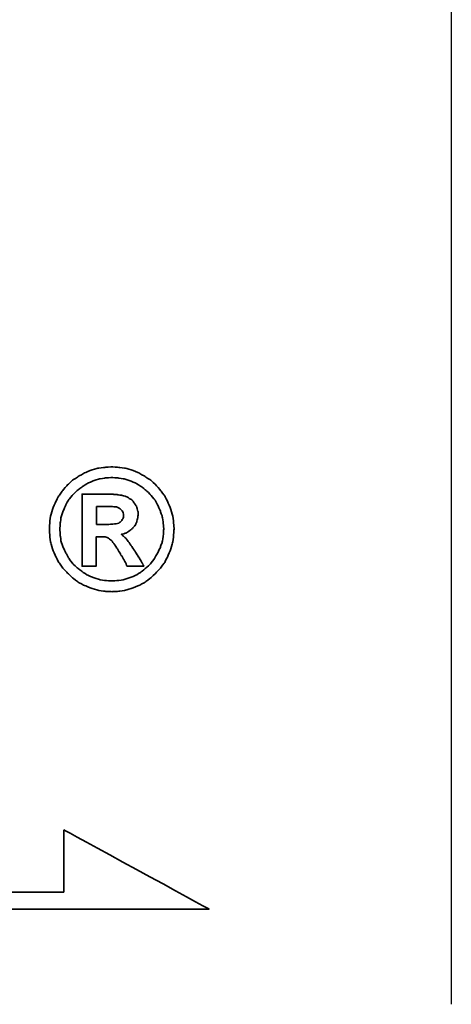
# Model space of a CAD drawing. Header units: millimetres. Extents: x 366 to 647, y 366 to 462.
# Tile 49 of 53: x 601 to 605, y 396 to 404. Entities that reach past the tile are written whole.
import ezdxf

# ---------------------------------------------------------------- set-up
doc = ezdxf.new("R2010")
doc.units = ezdxf.units.MM
doc.header["$LTSCALE"] = 0.15
for name, color, linetype in [('2', 7, 'CONTINUOUS'), ('DIM', 4, 'CONTINUOUS'), ('layer 1', 7, 'CONTINUOUS')]:
    doc.layers.add(name, color=color, linetype=linetype)

# ---------------------------------------------------------------- blocks, each defined once
blk = doc.blocks.new('TBI MOTION logo(完整正式版)')
at = {"layer": 'layer 1', "color": 22, "lineweight": 35}
for points, knots in [([(81.20634, 4.98624), (81.20634, 4.98624), (81.18649, 5.32862), (81.18649, 5.32862), (81.18649, 5.32862), (81.18649, 5.32862), (81.13886, 5.66206), (81.13886, 5.66206), (81.13886, 5.66206), (81.13886, 5.66206), (81.04359, 5.97764), (81.04359, 5.97764), (81.04359, 5.97764), (81.04359, 5.97764), (80.91061, 6.29124), (80.91061, 6.29124), (80.91061, 6.29124), (80.91061, 6.29124), (80.75778, 6.58697), (80.75778, 6.58697), (80.75778, 6.58697), (80.75778, 6.58697), (80.5593, 6.85294), (80.5593, 6.85294), (80.5593, 6.85294), (80.5593, 6.85294), (80.33105, 7.1189), (80.33105, 7.1189), (80.33105, 7.1189), (80.33105, 7.1189), (80.09287, 7.33921), (80.09287, 7.33921), (80.09287, 7.33921), (80.09287, 7.33921), (79.815, 7.51982), (79.815, 7.51982), (79.815, 7.51982), (79.815, 7.51982), (79.51133, 7.69051), (79.51133, 7.69051), (79.51133, 7.69051), (79.51133, 7.69051), (79.19773, 7.8235), (79.19773, 7.8235), (79.19773, 7.8235), (79.19773, 7.8235), (78.88215, 7.91877), (78.88215, 7.91877), (78.88215, 7.91877), (78.88215, 7.91877), (78.54871, 7.95846), (78.54871, 7.95846), (78.54871, 7.95846), (78.54871, 7.95846), (78.21526, 7.98625), (78.21526, 7.98625), (78.21526, 7.98625), (78.21526, 7.98625), (77.87388, 7.95846), (77.87388, 7.95846), (77.87388, 7.95846), (77.87388, 7.95846), (77.54044, 7.91877), (77.54044, 7.91877), (77.54044, 7.91877), (77.54044, 7.91877), (77.22485, 7.8235), (77.22485, 7.8235), (77.22485, 7.8235), (77.22485, 7.8235), (76.91027, 7.69051), (76.91027, 7.69051), (76.91027, 7.69051), (76.91027, 7.69051), (76.6056, 7.51982), (76.6056, 7.51982), (76.6056, 7.51982), (76.6056, 7.51982), (76.32972, 7.33921), (76.32972, 7.33921), (76.32972, 7.33921), (76.32972, 7.33921), (76.09154, 7.1189), (76.09154, 7.1189), (76.09154, 7.1189), (76.09154, 7.1189), (75.86329, 6.85294), (75.86329, 6.85294), (75.86329, 6.85294), (75.86329, 6.85294), (75.66382, 6.58697), (75.66382, 6.58697), (75.66382, 6.58697), (75.66382, 6.58697), (75.51099, 6.29124), (75.51099, 6.29124), (75.51099, 6.29124), (75.51099, 6.29124), (75.37702, 5.97764), (75.37702, 5.97764), (75.37702, 5.97764), (75.37702, 5.97764), (75.28175, 5.66206), (75.28175, 5.66206), (75.28175, 5.66206), (75.28175, 5.66206), (75.23411, 5.32862), (75.23411, 5.32862), (75.23411, 5.32862), (75.23411, 5.32862), (75.21625, 4.98624), (75.21625, 4.98624), (75.21625, 4.98624), (75.21625, 4.98624), (75.23411, 4.6528), (75.23411, 4.6528), (75.23411, 4.6528), (75.23411, 4.6528), (75.28175, 4.32035), (75.28175, 4.32035), (75.28175, 4.32035), (75.28175, 4.32035), (75.37702, 3.99583), (75.37702, 3.99583), (75.37702, 3.99583), (75.37702, 3.99583), (75.51099, 3.68224), (75.51099, 3.68224), (75.51099, 3.68224), (75.51099, 3.68224), (75.66382, 3.38749), (75.66382, 3.38749), (75.66382, 3.38749), (75.66382, 3.38749), (75.86329, 3.10963), (75.86329, 3.10963), (75.86329, 3.10963), (75.86329, 3.10963), (76.09154, 2.87145), (76.09154, 2.87145), (76.09154, 2.87145), (76.09154, 2.87145), (76.32972, 2.6432), (76.32972, 2.6432), (76.32972, 2.6432), (76.32972, 2.6432), (76.6056, 2.43381), (76.6056, 2.43381), (76.6056, 2.43381), (76.6056, 2.43381), (76.91027, 2.27205), (76.91027, 2.27205), (76.91027, 2.27205), (76.91027, 2.27205), (77.22485, 2.13906), (77.22485, 2.13906), (77.22485, 2.13906), (77.22485, 2.13906), (77.54044, 2.0438), (77.54044, 2.0438), (77.54044, 2.0438), (77.54044, 2.0438), (77.87388, 1.99616), (77.87388, 1.99616), (77.87388, 1.99616), (77.87388, 1.99616), (78.21526, 1.97631), (78.21526, 1.97631), (78.21526, 1.97631), (78.21526, 1.97631), (78.54871, 1.99616), (78.54871, 1.99616), (78.54871, 1.99616), (78.54871, 1.99616), (78.88215, 2.0438), (78.88215, 2.0438), (78.88215, 2.0438), (78.88215, 2.0438), (79.19773, 2.13906), (79.19773, 2.13906), (79.19773, 2.13906), (79.19773, 2.13906), (79.51133, 2.27205), (79.51133, 2.27205), (79.51133, 2.27205), (79.51133, 2.27205), (79.815, 2.43381), (79.815, 2.43381), (79.815, 2.43381), (79.815, 2.43381), (80.09287, 2.6432), (80.09287, 2.6432), (80.09287, 2.6432), (80.09287, 2.6432), (80.33105, 2.87145), (80.33105, 2.87145), (80.33105, 2.87145), (80.33105, 2.87145), (80.5593, 3.10963), (80.5593, 3.10963), (80.5593, 3.10963), (80.5593, 3.10963), (80.75778, 3.38749), (80.75778, 3.38749), (80.75778, 3.38749), (80.75778, 3.38749), (80.91061, 3.68224), (80.91061, 3.68224), (80.91061, 3.68224), (80.91061, 3.68224), (81.04359, 3.99583), (81.04359, 3.99583), (81.04359, 3.99583), (81.04359, 3.99583), (81.13886, 4.32035), (81.13886, 4.32035), (81.13886, 4.32035), (81.13886, 4.32035), (81.18649, 4.6528), (81.18649, 4.6528), (81.18649, 4.6528), (81.18649, 4.6528), (81.20634, 4.98624), (81.20634, 4.98624)], [0, 0, 0, 0, 0.01785714, 0.01785714, 0.01785714, 0.01785715, 0.03571429, 0.03571429, 0.03571429, 0.0357143, 0.05357143, 0.05357143, 0.05357143, 0.05357144, 0.07142857, 0.07142857, 0.07142857, 0.07142858, 0.08928571, 0.08928571, 0.08928571, 0.08928572, 0.10714286, 0.10714286, 0.10714286, 0.10714287, 0.125, 0.125, 0.125, 0.12500001, 0.14285714, 0.14285714, 0.14285714, 0.14285715, 0.16071429, 0.16071429, 0.16071429, 0.1607143, 0.17857143, 0.17857143, 0.17857143, 0.17857144, 0.19642857, 0.19642857, 0.19642857, 0.19642858, 0.21428571, 0.21428571, 0.21428571, 0.21428572, 0.23214286, 0.23214286, 0.23214286, 0.23214287, 0.25, 0.25, 0.25, 0.25000001, 0.26785714, 0.26785714, 0.26785714, 0.26785715, 0.28571429, 0.28571429, 0.28571429, 0.2857143, 0.30357143, 0.30357143, 0.30357143, 0.30357144, 0.32142857, 0.32142857, 0.32142857, 0.32142858, 0.33928571, 0.33928571, 0.33928571, 0.33928572, 0.35714286, 0.35714286, 0.35714286, 0.35714287, 0.375, 0.375, 0.375, 0.37500001, 0.39285714, 0.39285714, 0.39285714, 0.39285715, 0.41071429, 0.41071429, 0.41071429, 0.4107143, 0.42857143, 0.42857143, 0.42857143, 0.42857144, 0.44642857, 0.44642857, 0.44642857, 0.44642858, 0.46428571, 0.46428571, 0.46428571, 0.46428572, 0.48214286, 0.48214286, 0.48214286, 0.48214287, 0.5, 0.5, 0.5, 0.50000001, 0.51785714, 0.51785714, 0.51785714, 0.51785715, 0.53571429, 0.53571429, 0.53571429, 0.5357143, 0.55357143, 0.55357143, 0.55357143, 0.55357144, 0.57142857, 0.57142857, 0.57142857, 0.57142858, 0.58928571, 0.58928571, 0.58928571, 0.58928572, 0.60714286, 0.60714286, 0.60714286, 0.60714287, 0.625, 0.625, 0.625, 0.62500001, 0.64285714, 0.64285714, 0.64285714, 0.64285715, 0.66071429, 0.66071429, 0.66071429, 0.6607143, 0.67857143, 0.67857143, 0.67857143, 0.67857144, 0.69642857, 0.69642857, 0.69642857, 0.69642858, 0.71428571, 0.71428571, 0.71428571, 0.71428572, 0.73214286, 0.73214286, 0.73214286, 0.73214287, 0.75, 0.75, 0.75, 0.75000001, 0.76785714, 0.76785714, 0.76785714, 0.76785715, 0.78571429, 0.78571429, 0.78571429, 0.7857143, 0.80357143, 0.80357143, 0.80357143, 0.80357144, 0.82142857, 0.82142857, 0.82142857, 0.82142858, 0.83928571, 0.83928571, 0.83928571, 0.83928572, 0.85714286, 0.85714286, 0.85714286, 0.85714287, 0.875, 0.875, 0.875, 0.87500001, 0.89285714, 0.89285714, 0.89285714, 0.89285715, 0.91071429, 0.91071429, 0.91071429, 0.9107143, 0.92857143, 0.92857143, 0.92857143, 0.92857144, 0.94642857, 0.94642857, 0.94642857, 0.94642858, 0.96428571, 0.96428571, 0.96428571, 0.96428572, 0.98214286, 0.98214286, 0.98214286, 0.98214287, 1, 1, 1, 1]), ([(80.71014, 4.98624), (80.71014, 4.98624), (80.69129, 5.29091), (80.69129, 5.29091), (80.69129, 5.29091), (80.69129, 5.29091), (80.64464, 5.57672), (80.64464, 5.57672), (80.64464, 5.57672), (80.64464, 5.57672), (80.54937, 5.87245), (80.54937, 5.87245), (80.54937, 5.87245), (80.54937, 5.87245), (80.41639, 6.14833), (80.41639, 6.14833), (80.41639, 6.14833), (80.41639, 6.14833), (80.27349, 6.41429), (80.27349, 6.41429), (80.27349, 6.41429), (80.27349, 6.41429), (80.08295, 6.64255), (80.08295, 6.64255), (80.08295, 6.64255), (80.08295, 6.64255), (79.86264, 6.84301), (79.86264, 6.84301), (79.86264, 6.84301), (79.86264, 6.84301), (79.63439, 7.03355), (79.63439, 7.03355), (79.63439, 7.03355), (79.63439, 7.03355), (79.37835, 7.1963), (79.37835, 7.1963), (79.37835, 7.1963), (79.37835, 7.1963), (79.10246, 7.30944), (79.10246, 7.30944), (79.10246, 7.30944), (79.10246, 7.30944), (78.81665, 7.40471), (78.81665, 7.40471), (78.81665, 7.40471), (78.81665, 7.40471), (78.511, 7.45234), (78.511, 7.45234), (78.511, 7.45234), (78.511, 7.45234), (78.21526, 7.47219), (78.21526, 7.47219), (78.21526, 7.47219), (78.21526, 7.47219), (77.9106, 7.45234), (77.9106, 7.45234), (77.9106, 7.45234), (77.9106, 7.45234), (77.61685, 7.40471), (77.61685, 7.40471), (77.61685, 7.40471), (77.61685, 7.40471), (77.32012, 7.30944), (77.32012, 7.30944), (77.32012, 7.30944), (77.32012, 7.30944), (77.06309, 7.1963), (77.06309, 7.1963), (77.06309, 7.1963), (77.06309, 7.1963), (76.80606, 7.03355), (76.80606, 7.03355), (76.80606, 7.03355), (76.80606, 7.03355), (76.55797, 6.84301), (76.55797, 6.84301), (76.55797, 6.84301), (76.55797, 6.84301), (76.34063, 6.64255), (76.34063, 6.64255), (76.34063, 6.64255), (76.34063, 6.64255), (76.1491, 6.41429), (76.1491, 6.41429), (76.1491, 6.41429), (76.1491, 6.41429), (76.0062, 6.14833), (76.0062, 6.14833), (76.0062, 6.14833), (76.0062, 6.14833), (75.88314, 5.87245), (75.88314, 5.87245), (75.88314, 5.87245), (75.88314, 5.87245), (75.77794, 5.57672), (75.77794, 5.57672), (75.77794, 5.57672), (75.77794, 5.57672), (75.73924, 5.29091), (75.73924, 5.29091), (75.73924, 5.29091), (75.73924, 5.29091), (75.72039, 4.98624), (75.72039, 4.98624), (75.72039, 4.98624), (75.72039, 4.98624), (75.73924, 4.67165), (75.73924, 4.67165), (75.73924, 4.67165), (75.73924, 4.67165), (75.77794, 4.37791), (75.77794, 4.37791), (75.77794, 4.37791), (75.77794, 4.37791), (75.88314, 4.10102), (75.88314, 4.10102), (75.88314, 4.10102), (75.88314, 4.10102), (76.0062, 3.83407), (76.0062, 3.83407), (76.0062, 3.83407), (76.0062, 3.83407), (76.15902, 3.56811), (76.15902, 3.56811), (76.15902, 3.56811), (76.15902, 3.56811), (76.34063, 3.32001), (76.34063, 3.32001), (76.34063, 3.32001), (76.34063, 3.32001), (76.55797, 3.11955), (76.55797, 3.11955), (76.55797, 3.11955), (76.55797, 3.11955), (76.80606, 2.92901), (76.80606, 2.92901), (76.80606, 2.92901), (76.80606, 2.92901), (77.06309, 2.76725), (77.06309, 2.76725), (77.06309, 2.76725), (77.06309, 2.76725), (77.32012, 2.65412), (77.32012, 2.65412), (77.32012, 2.65412), (77.32012, 2.65412), (77.61685, 2.55786), (77.61685, 2.55786), (77.61685, 2.55786), (77.61685, 2.55786), (77.9106, 2.51022), (77.9106, 2.51022), (77.9106, 2.51022), (77.9106, 2.51022), (78.21526, 2.49137), (78.21526, 2.49137), (78.21526, 2.49137), (78.21526, 2.49137), (78.511, 2.51022), (78.511, 2.51022), (78.511, 2.51022), (78.511, 2.51022), (78.81665, 2.55786), (78.81665, 2.55786), (78.81665, 2.55786), (78.81665, 2.55786), (79.10246, 2.65412), (79.10246, 2.65412), (79.10246, 2.65412), (79.10246, 2.65412), (79.37835, 2.76725), (79.37835, 2.76725), (79.37835, 2.76725), (79.37835, 2.76725), (79.63439, 2.92901), (79.63439, 2.92901), (79.63439, 2.92901), (79.63439, 2.92901), (79.86264, 3.11955), (79.86264, 3.11955), (79.86264, 3.11955), (79.86264, 3.11955), (80.08295, 3.32001), (80.08295, 3.32001), (80.08295, 3.32001), (80.08295, 3.32001), (80.26356, 3.56811), (80.26356, 3.56811), (80.26356, 3.56811), (80.26356, 3.56811), (80.41639, 3.83407), (80.41639, 3.83407), (80.41639, 3.83407), (80.41639, 3.83407), (80.54937, 4.10102), (80.54937, 4.10102), (80.54937, 4.10102), (80.54937, 4.10102), (80.64464, 4.37791), (80.64464, 4.37791), (80.64464, 4.37791), (80.64464, 4.37791), (80.69129, 4.67165), (80.69129, 4.67165), (80.69129, 4.67165), (80.69129, 4.67165), (80.71014, 4.98624), (80.71014, 4.98624)], [0, 0, 0, 0, 0.01923077, 0.01923077, 0.01923077, 0.01923078, 0.03846154, 0.03846154, 0.03846154, 0.03846155, 0.05769231, 0.05769231, 0.05769231, 0.05769232, 0.07692308, 0.07692308, 0.07692308, 0.07692309, 0.09615385, 0.09615385, 0.09615385, 0.09615386, 0.11538462, 0.11538462, 0.11538462, 0.11538463, 0.13461538, 0.13461538, 0.13461538, 0.13461539, 0.15384615, 0.15384615, 0.15384615, 0.15384616, 0.17307692, 0.17307692, 0.17307692, 0.17307693, 0.19230769, 0.19230769, 0.19230769, 0.1923077, 0.21153846, 0.21153846, 0.21153846, 0.21153847, 0.23076923, 0.23076923, 0.23076923, 0.23076924, 0.25, 0.25, 0.25, 0.25000001, 0.26923077, 0.26923077, 0.26923077, 0.26923078, 0.28846154, 0.28846154, 0.28846154, 0.28846155, 0.30769231, 0.30769231, 0.30769231, 0.30769232, 0.32692308, 0.32692308, 0.32692308, 0.32692309, 0.34615385, 0.34615385, 0.34615385, 0.34615386, 0.36538462, 0.36538462, 0.36538462, 0.36538463, 0.38461538, 0.38461538, 0.38461538, 0.38461539, 0.40384615, 0.40384615, 0.40384615, 0.40384616, 0.42307692, 0.42307692, 0.42307692, 0.42307693, 0.44230769, 0.44230769, 0.44230769, 0.4423077, 0.46153846, 0.46153846, 0.46153846, 0.46153847, 0.48076923, 0.48076923, 0.48076923, 0.48076924, 0.5, 0.5, 0.5, 0.50000001, 0.51923077, 0.51923077, 0.51923077, 0.51923078, 0.53846154, 0.53846154, 0.53846154, 0.53846155, 0.55769231, 0.55769231, 0.55769231, 0.55769232, 0.57692308, 0.57692308, 0.57692308, 0.57692309, 0.59615385, 0.59615385, 0.59615385, 0.59615386, 0.61538462, 0.61538462, 0.61538462, 0.61538463, 0.63461538, 0.63461538, 0.63461538, 0.63461539, 0.65384615, 0.65384615, 0.65384615, 0.65384616, 0.67307692, 0.67307692, 0.67307692, 0.67307693, 0.69230769, 0.69230769, 0.69230769, 0.6923077, 0.71153846, 0.71153846, 0.71153846, 0.71153847, 0.73076923, 0.73076923, 0.73076923, 0.73076924, 0.75, 0.75, 0.75, 0.75000001, 0.76923077, 0.76923077, 0.76923077, 0.76923078, 0.78846154, 0.78846154, 0.78846154, 0.78846155, 0.80769231, 0.80769231, 0.80769231, 0.80769232, 0.82692308, 0.82692308, 0.82692308, 0.82692309, 0.84615385, 0.84615385, 0.84615385, 0.84615386, 0.86538462, 0.86538462, 0.86538462, 0.86538463, 0.88461538, 0.88461538, 0.88461538, 0.88461539, 0.90384615, 0.90384615, 0.90384615, 0.90384616, 0.92307692, 0.92307692, 0.92307692, 0.92307693, 0.94230769, 0.94230769, 0.94230769, 0.9423077, 0.96153846, 0.96153846, 0.96153846, 0.96153847, 0.98076923, 0.98076923, 0.98076923, 0.98076924, 1, 1, 1, 1]), ([(76.78721, 3.2823), (76.78721, 3.2823), (76.78721, 3.32001), (76.78721, 3.32001), (76.78721, 3.32001), (76.78721, 3.32001), (76.78721, 3.42422), (76.78721, 3.42422), (76.78721, 3.42422), (76.78721, 3.42422), (76.78721, 3.59689), (76.78721, 3.59689), (76.78721, 3.59689), (76.78721, 3.59689), (76.78721, 3.80529), (76.78721, 3.80529), (76.78721, 3.80529), (76.78721, 3.80529), (76.78721, 4.0524), (76.78721, 4.0524), (76.78721, 4.0524), (76.78721, 4.0524), (76.78721, 4.32035), (76.78721, 4.32035), (76.78721, 4.32035), (76.78721, 4.32035), (76.78721, 4.92868), (76.78721, 4.92868), (76.78721, 4.92868), (76.78721, 4.92868), (76.78721, 5.53801), (76.78721, 5.53801), (76.78721, 5.53801), (76.78721, 5.53801), (76.78721, 5.82482), (76.78721, 5.82482), (76.78721, 5.82482), (76.78721, 5.82482), (76.78721, 6.07291), (76.78721, 6.07291), (76.78721, 6.07291), (76.78721, 6.07291), (76.78721, 6.30017), (76.78721, 6.30017), (76.78721, 6.30017), (76.78721, 6.30017), (76.78721, 6.45399), (76.78721, 6.45399), (76.78721, 6.45399), (76.78721, 6.45399), (76.78721, 6.5572), (76.78721, 6.5572), (76.78721, 6.5572), (76.78721, 6.5572), (76.78721, 6.59689), (76.78721, 6.59689), (76.78721, 6.59689), (76.78721, 6.59689), (76.78721, 6.67232), (76.78721, 6.67232), (76.78721, 6.67232), (76.78721, 6.67232), (76.8537, 6.67232), (76.8537, 6.67232), (76.8537, 6.67232), (76.8537, 6.67232), (76.87355, 6.67232), (76.87355, 6.67232), (76.87355, 6.67232), (76.87355, 6.67232), (76.91027, 6.67232), (76.91027, 6.67232), (76.91027, 6.67232), (76.91027, 6.67232), (77.04424, 6.67232), (77.04424, 6.67232), (77.04424, 6.67232), (77.04424, 6.67232), (77.22485, 6.67232), (77.22485, 6.67232), (77.22485, 6.67232), (77.22485, 6.67232), (77.43524, 6.67232), (77.43524, 6.67232), (77.43524, 6.67232), (77.43524, 6.67232), (77.65357, 6.67232), (77.65357, 6.67232), (77.65357, 6.67232), (77.65357, 6.67232), (77.82625, 6.67232), (77.82625, 6.67232), (77.82625, 6.67232), (77.82625, 6.67232), (77.94037, 6.67232), (77.94037, 6.67232), (77.94037, 6.67232), (77.94037, 6.67232), (77.97709, 6.67232), (77.97709, 6.67232), (77.97709, 6.67232), (77.97709, 6.67232), (77.99694, 6.67232), (77.99694, 6.67232), (77.99694, 6.67232), (77.99694, 6.67232), (78.00686, 6.67232), (78.00686, 6.67232), (78.00686, 6.67232), (78.00686, 6.67232), (78.28275, 6.6624), (78.28275, 6.6624), (78.28275, 6.6624), (78.28275, 6.6624), (78.50107, 6.64255), (78.50107, 6.64255), (78.50107, 6.64255), (78.50107, 6.64255), (78.511, 6.64255), (78.511, 6.64255), (78.511, 6.64255), (78.511, 6.64255), (78.70154, 6.61476), (78.70154, 6.61476), (78.70154, 6.61476), (78.70154, 6.61476), (78.70154, 6.60483), (78.70154, 6.60483), (78.70154, 6.60483), (78.70154, 6.60483), (78.86429, 6.56713), (78.86429, 6.56713), (78.86429, 6.56713), (78.86429, 6.56713), (78.87223, 6.56713), (78.87223, 6.56713), (78.87223, 6.56713), (78.87223, 6.56713), (78.99727, 6.51056), (78.99727, 6.51056), (78.99727, 6.51056), (78.99727, 6.51056), (79.00719, 6.51056), (79.00719, 6.51056), (79.00719, 6.51056), (79.00719, 6.51056), (79.00719, 6.50162), (79.00719, 6.50162), (79.00719, 6.50162), (79.00719, 6.50162), (79.1104, 6.43415), (79.1104, 6.43415), (79.1104, 6.43415), (79.1104, 6.43415), (79.12132, 6.43415), (79.12132, 6.43415), (79.12132, 6.43415), (79.12132, 6.43415), (79.22552, 6.34781), (79.22552, 6.34781), (79.22552, 6.34781), (79.22552, 6.34781), (79.23544, 6.33888), (79.23544, 6.33888), (79.23544, 6.33888), (79.23544, 6.33888), (79.23544, 6.32895), (79.23544, 6.32895), (79.23544, 6.32895), (79.23544, 6.32895), (79.31087, 6.21483), (79.31087, 6.21483), (79.31087, 6.21483), (79.31087, 6.21483), (79.38629, 6.1007), (79.38629, 6.1007), (79.38629, 6.1007), (79.38629, 6.1007), (79.3972, 6.1007), (79.3972, 6.1007), (79.3972, 6.1007), (79.3972, 6.1007), (79.3972, 6.09078), (79.3972, 6.09078), (79.3972, 6.09078), (79.3972, 6.09078), (79.43392, 5.97764), (79.43392, 5.97764), (79.43392, 5.97764), (79.43392, 5.97764), (79.43392, 5.96772), (79.43392, 5.96772), (79.43392, 5.96772), (79.43392, 5.96772), (79.47362, 5.83474), (79.47362, 5.83474), (79.47362, 5.83474), (79.47362, 5.83474), (79.48156, 5.82482), (79.48156, 5.82482), (79.48156, 5.82482), (79.48156, 5.82482), (79.48156, 5.69977), (79.48156, 5.69977), (79.48156, 5.69977), (79.48156, 5.69977), (79.48156, 5.69183), (79.48156, 5.69183), (79.48156, 5.69183), (79.48156, 5.69183), (79.4637, 5.51915), (79.4637, 5.51915), (79.4637, 5.51915), (79.4637, 5.51915), (79.4637, 5.51122), (79.4637, 5.51122), (79.4637, 5.51122), (79.4637, 5.51122), (79.45377, 5.51122), (79.45377, 5.51122), (79.45377, 5.51122), (79.45377, 5.51122), (79.41507, 5.34847), (79.41507, 5.34847), (79.41507, 5.34847), (79.41507, 5.34847), (79.41507, 5.33854), (79.41507, 5.33854), (79.41507, 5.33854), (79.41507, 5.33854), (79.41507, 5.32862), (79.41507, 5.32862), (79.41507, 5.32862), (79.41507, 5.32862), (79.33865, 5.16785), (79.33865, 5.16785), (79.33865, 5.16785), (79.33865, 5.16785), (79.33071, 5.15693), (79.33071, 5.15693), (79.33071, 5.15693), (79.33071, 5.15693), (79.2156, 5.02495), (79.2156, 5.02495), (79.2156, 5.02495), (79.2156, 5.02495), (79.20567, 5.01502), (79.20567, 5.01502), (79.20567, 5.01502), (79.20567, 5.01502), (79.05483, 4.89991), (79.05483, 4.89991), (79.05483, 4.89991), (79.05483, 4.89991), (79.04491, 4.89197), (79.04491, 4.89197), (79.04491, 4.89197), (79.04491, 4.89197), (78.89208, 4.7967), (78.89208, 4.7967), (78.89208, 4.7967), (78.89208, 4.7967), (78.88215, 4.7967), (78.88215, 4.7967), (78.88215, 4.7967), (78.88215, 4.7967), (78.69161, 4.73913), (78.69161, 4.73913), (78.69161, 4.73913), (78.69161, 4.73913), (78.68169, 4.73913), (78.68169, 4.73913), (78.68169, 4.73913), (78.68169, 4.73913), (78.68169, 4.72921), (78.68169, 4.72921), (78.68169, 4.72921), (78.68169, 4.72921), (78.78688, 4.63394), (78.78688, 4.63394), (78.78688, 4.63394), (78.78688, 4.63394), (78.902, 4.52875), (78.902, 4.52875), (78.902, 4.52875), (78.902, 4.52875), (78.91093, 4.52081), (78.91093, 4.52081), (78.91093, 4.52081), (78.91093, 4.52081), (79.02506, 4.36798), (79.02506, 4.36798), (79.02506, 4.36798), (79.02506, 4.36798), (79.1501, 4.1953), (79.1501, 4.1953), (79.1501, 4.1953), (79.1501, 4.1953), (79.1501, 4.18736), (79.1501, 4.18736), (79.1501, 4.18736), (79.1501, 4.18736), (79.29201, 3.96705), (79.29201, 3.96705), (79.29201, 3.96705), (79.29201, 3.96705), (79.31087, 3.93828), (79.31087, 3.93828), (79.31087, 3.93828), (79.31087, 3.93828), (79.32079, 3.93828), (79.32079, 3.93828), (79.32079, 3.93828), (79.32079, 3.93828), (79.3585, 3.87178), (79.3585, 3.87178), (79.3585, 3.87178), (79.3585, 3.87178), (79.50141, 3.64353), (79.50141, 3.64353), (79.50141, 3.64353), (79.50141, 3.64353), (79.51133, 3.64353), (79.51133, 3.64353), (79.51133, 3.64353), (79.51133, 3.64353), (79.64431, 3.41528), (79.64431, 3.41528), (79.64431, 3.41528), (79.64431, 3.41528), (79.68202, 3.3478), (79.68202, 3.3478), (79.68202, 3.3478), (79.68202, 3.3478), (79.70187, 3.31009), (79.70187, 3.31009), (79.70187, 3.31009), (79.70187, 3.31009), (79.7495, 3.2049), (79.7495, 3.2049), (79.7495, 3.2049), (79.7495, 3.2049), (79.64431, 3.2049), (79.64431, 3.2049), (79.64431, 3.2049), (79.64431, 3.2049), (79.62546, 3.2049), (79.62546, 3.2049), (79.62546, 3.2049), (79.62546, 3.2049), (79.53912, 3.2049), (79.53912, 3.2049), (79.53912, 3.2049), (79.53912, 3.2049), (79.31087, 3.2049), (79.31087, 3.2049), (79.31087, 3.2049), (79.31087, 3.2049), (79.08262, 3.2049), (79.08262, 3.2049), (79.08262, 3.2049), (79.08262, 3.2049), (79.00719, 3.2049), (79.00719, 3.2049), (79.00719, 3.2049), (79.00719, 3.2049), (78.98735, 3.2049), (78.98735, 3.2049), (78.98735, 3.2049), (78.98735, 3.2049), (78.94964, 3.2049), (78.94964, 3.2049), (78.94964, 3.2049), (78.94964, 3.2049), (78.92979, 3.24459), (78.92979, 3.24459), (78.92979, 3.24459), (78.92979, 3.24459), (78.91093, 3.2823), (78.91093, 3.2823), (78.91093, 3.2823), (78.91093, 3.2823), (78.91093, 3.29223), (78.91093, 3.29223), (78.91093, 3.29223), (78.91093, 3.29223), (78.89208, 3.3478), (78.89208, 3.3478), (78.89208, 3.3478), (78.89208, 3.3478), (78.78688, 3.52048), (78.78688, 3.52048), (78.78688, 3.52048), (78.78688, 3.52048), (78.69161, 3.7001), (78.69161, 3.7001), (78.69161, 3.7001), (78.69161, 3.7001), (78.6539, 3.7388), (78.6539, 3.7388), (78.6539, 3.7388), (78.6539, 3.7388), (78.64398, 3.74873), (78.64398, 3.74873), (78.64398, 3.74873), (78.64398, 3.74873), (78.64398, 3.75766), (78.64398, 3.75766), (78.64398, 3.75766), (78.64398, 3.75766), (78.63405, 3.78644), (78.63405, 3.78644), (78.63405, 3.78644), (78.63405, 3.78644), (78.48321, 4.04347), (78.48321, 4.04347), (78.48321, 4.04347), (78.48321, 4.04347), (78.33038, 4.2618), (78.33038, 4.2618), (78.33038, 4.2618), (78.33038, 4.2618), (78.20732, 4.43447), (78.20732, 4.43447), (78.20732, 4.43447), (78.20732, 4.43447), (78.09221, 4.52081), (78.09221, 4.52081), (78.09221, 4.52081), (78.09221, 4.52081), (78.02472, 4.56845), (78.02472, 4.56845), (78.02472, 4.56845), (78.02472, 4.56845), (77.9493, 4.60616), (77.9493, 4.60616), (77.9493, 4.60616), (77.9493, 4.60616), (77.8451, 4.61608), (77.8451, 4.61608), (77.8451, 4.61608), (77.8451, 4.61608), (77.71113, 4.61608), (77.71113, 4.61608), (77.71113, 4.61608), (77.71113, 4.61608), (77.69128, 4.61608), (77.69128, 4.61608), (77.69128, 4.61608), (77.69128, 4.61608), (77.67342, 4.61608), (77.67342, 4.61608), (77.67342, 4.61608), (77.67342, 4.61608), (77.5583, 4.61608), (77.5583, 4.61608), (77.5583, 4.61608), (77.5583, 4.61608), (77.46303, 4.61608), (77.46303, 4.61608), (77.46303, 4.61608), (77.46303, 4.61608), (77.46303, 4.54761), (77.46303, 4.54761), (77.46303, 4.54761), (77.46303, 4.54761), (77.46303, 4.47318), (77.46303, 4.47318), (77.46303, 4.47318), (77.46303, 4.47318), (77.46303, 4.24294), (77.46303, 4.24294), (77.46303, 4.24294), (77.46303, 4.24294), (77.46303, 3.99583), (77.46303, 3.99583), (77.46303, 3.99583), (77.46303, 3.99583), (77.46303, 3.72888), (77.46303, 3.72888), (77.46303, 3.72888), (77.46303, 3.72888), (77.46303, 3.51055), (77.46303, 3.51055), (77.46303, 3.51055), (77.46303, 3.51055), (77.46303, 3.42422), (77.46303, 3.42422), (77.46303, 3.42422), (77.46303, 3.42422), (77.46303, 3.35773), (77.46303, 3.35773), (77.46303, 3.35773), (77.46303, 3.35773), (77.46303, 3.30017), (77.46303, 3.30017), (77.46303, 3.30017), (77.46303, 3.30017), (77.46303, 3.2823), (77.46303, 3.2823), (77.46303, 3.2823), (77.46303, 3.2823), (77.46303, 3.2049), (77.46303, 3.2049), (77.46303, 3.2049), (77.46303, 3.2049), (77.39753, 3.2049), (77.39753, 3.2049), (77.39753, 3.2049), (77.39753, 3.2049), (77.37768, 3.2049), (77.37768, 3.2049), (77.37768, 3.2049), (77.37768, 3.2049), (77.32012, 3.2049), (77.32012, 3.2049), (77.32012, 3.2049), (77.32012, 3.2049), (77.12165, 3.2049), (77.12165, 3.2049), (77.12165, 3.2049), (77.12165, 3.2049), (76.94897, 3.2049), (76.94897, 3.2049), (76.94897, 3.2049), (76.94897, 3.2049), (76.8924, 3.2049), (76.8924, 3.2049), (76.8924, 3.2049), (76.8924, 3.2049), (76.8537, 3.2049), (76.8537, 3.2049), (76.8537, 3.2049), (76.8537, 3.2049), (76.78721, 3.2049), (76.78721, 3.2049), (76.78721, 3.2049), (76.78721, 3.2049), (76.78721, 3.2823), (76.78721, 3.2823)], [0, 0, 0, 0, 0.00740741, 0.00740741, 0.00740741, 0.00740742, 0.01481481, 0.01481481, 0.01481481, 0.01481482, 0.02222222, 0.02222222, 0.02222222, 0.02222223, 0.02962963, 0.02962963, 0.02962963, 0.02962964, 0.03703704, 0.03703704, 0.03703704, 0.03703705, 0.04444444, 0.04444444, 0.04444444, 0.04444445, 0.05185185, 0.05185185, 0.05185185, 0.05185186, 0.05925926, 0.05925926, 0.05925926, 0.05925927, 0.06666667, 0.06666667, 0.06666667, 0.06666668, 0.07407407, 0.07407407, 0.07407407, 0.07407408, 0.08148148, 0.08148148, 0.08148148, 0.08148149, 0.08888889, 0.08888889, 0.08888889, 0.0888889, 0.0962963, 0.0962963, 0.0962963, 0.09629631, 0.1037037, 0.1037037, 0.1037037, 0.10370371, 0.11111111, 0.11111111, 0.11111111, 0.11111112, 0.11851852, 0.11851852, 0.11851852, 0.11851853, 0.12592593, 0.12592593, 0.12592593, 0.12592594, 0.13333333, 0.13333333, 0.13333333, 0.13333334, 0.14074074, 0.14074074, 0.14074074, 0.14074075, 0.14814815, 0.14814815, 0.14814815, 0.14814816, 0.15555556, 0.15555556, 0.15555556, 0.15555557, 0.16296296, 0.16296296, 0.16296296, 0.16296297, 0.17037037, 0.17037037, 0.17037037, 0.17037038, 0.17777778, 0.17777778, 0.17777778, 0.17777779, 0.18518519, 0.18518519, 0.18518519, 0.1851852, 0.19259259, 0.19259259, 0.19259259, 0.1925926, 0.2, 0.2, 0.2, 0.20000001, 0.20740741, 0.20740741, 0.20740741, 0.20740742, 0.21481481, 0.21481481, 0.21481481, 0.21481482, 0.22222222, 0.22222222, 0.22222222, 0.22222223, 0.22962963, 0.22962963, 0.22962963, 0.22962964, 0.23703704, 0.23703704, 0.23703704, 0.23703705, 0.24444444, 0.24444444, 0.24444444, 0.24444445, 0.25185185, 0.25185185, 0.25185185, 0.25185186, 0.25925926, 0.25925926, 0.25925926, 0.25925927, 0.26666667, 0.26666667, 0.26666667, 0.26666668, 0.27407407, 0.27407407, 0.27407407, 0.27407408, 0.28148148, 0.28148148, 0.28148148, 0.28148149, 0.28888889, 0.28888889, 0.28888889, 0.2888889, 0.2962963, 0.2962963, 0.2962963, 0.29629631, 0.3037037, 0.3037037, 0.3037037, 0.30370371, 0.31111111, 0.31111111, 0.31111111, 0.31111112, 0.31851852, 0.31851852, 0.31851852, 0.31851853, 0.32592593, 0.32592593, 0.32592593, 0.32592594, 0.33333333, 0.33333333, 0.33333333, 0.33333334, 0.34074074, 0.34074074, 0.34074074, 0.34074075, 0.34814815, 0.34814815, 0.34814815, 0.34814816, 0.35555556, 0.35555556, 0.35555556, 0.35555557, 0.36296296, 0.36296296, 0.36296296, 0.36296297, 0.37037037, 0.37037037, 0.37037037, 0.37037038, 0.37777778, 0.37777778, 0.37777778, 0.37777779, 0.38518519, 0.38518519, 0.38518519, 0.3851852, 0.39259259, 0.39259259, 0.39259259, 0.3925926, 0.4, 0.4, 0.4, 0.40000001, 0.40740741, 0.40740741, 0.40740741, 0.40740742, 0.41481481, 0.41481481, 0.41481481, 0.41481482, 0.42222222, 0.42222222, 0.42222222, 0.42222223, 0.42962963, 0.42962963, 0.42962963, 0.42962964, 0.43703704, 0.43703704, 0.43703704, 0.43703705, 0.44444444, 0.44444444, 0.44444444, 0.44444445, 0.45185185, 0.45185185, 0.45185185, 0.45185186, 0.45925926, 0.45925926, 0.45925926, 0.45925927, 0.46666667, 0.46666667, 0.46666667, 0.46666668, 0.47407407, 0.47407407, 0.47407407, 0.47407408, 0.48148148, 0.48148148, 0.48148148, 0.48148149, 0.48888889, 0.48888889, 0.48888889, 0.4888889, 0.4962963, 0.4962963, 0.4962963, 0.49629631, 0.5037037, 0.5037037, 0.5037037, 0.50370371, 0.51111111, 0.51111111, 0.51111111, 0.51111112, 0.51851852, 0.51851852, 0.51851852, 0.51851853, 0.52592593, 0.52592593, 0.52592593, 0.52592594, 0.53333333, 0.53333333, 0.53333333, 0.53333334, 0.54074074, 0.54074074, 0.54074074, 0.54074075, 0.54814815, 0.54814815, 0.54814815, 0.54814816, 0.55555556, 0.55555556, 0.55555556, 0.55555557, 0.56296296, 0.56296296, 0.56296296, 0.56296297, 0.57037037, 0.57037037, 0.57037037, 0.57037038, 0.57777778, 0.57777778, 0.57777778, 0.57777779, 0.58518519, 0.58518519, 0.58518519, 0.5851852, 0.59259259, 0.59259259, 0.59259259, 0.5925926, 0.6, 0.6, 0.6, 0.60000001, 0.60740741, 0.60740741, 0.60740741, 0.60740742, 0.61481481, 0.61481481, 0.61481481, 0.61481482, 0.62222222, 0.62222222, 0.62222222, 0.62222223, 0.62962963, 0.62962963, 0.62962963, 0.62962964, 0.63703704, 0.63703704, 0.63703704, 0.63703705, 0.64444444, 0.64444444, 0.64444444, 0.64444445, 0.65185185, 0.65185185, 0.65185185, 0.65185186, 0.65925926, 0.65925926, 0.65925926, 0.65925927, 0.66666667, 0.66666667, 0.66666667, 0.66666668, 0.67407407, 0.67407407, 0.67407407, 0.67407408, 0.68148148, 0.68148148, 0.68148148, 0.68148149, 0.68888889, 0.68888889, 0.68888889, 0.6888889, 0.6962963, 0.6962963, 0.6962963, 0.69629631, 0.7037037, 0.7037037, 0.7037037, 0.70370371, 0.71111111, 0.71111111, 0.71111111, 0.71111112, 0.71851852, 0.71851852, 0.71851852, 0.71851853, 0.72592593, 0.72592593, 0.72592593, 0.72592594, 0.73333333, 0.73333333, 0.73333333, 0.73333334, 0.74074074, 0.74074074, 0.74074074, 0.74074075, 0.74814815, 0.74814815, 0.74814815, 0.74814816, 0.75555556, 0.75555556, 0.75555556, 0.75555557, 0.76296296, 0.76296296, 0.76296296, 0.76296297, 0.77037037, 0.77037037, 0.77037037, 0.77037038, 0.77777778, 0.77777778, 0.77777778, 0.77777779, 0.78518519, 0.78518519, 0.78518519, 0.7851852, 0.79259259, 0.79259259, 0.79259259, 0.7925926, 0.8, 0.8, 0.8, 0.80000001, 0.80740741, 0.80740741, 0.80740741, 0.80740742, 0.81481481, 0.81481481, 0.81481481, 0.81481482, 0.82222222, 0.82222222, 0.82222222, 0.82222223, 0.82962963, 0.82962963, 0.82962963, 0.82962964, 0.83703704, 0.83703704, 0.83703704, 0.83703705, 0.84444444, 0.84444444, 0.84444444, 0.84444445, 0.85185185, 0.85185185, 0.85185185, 0.85185186, 0.85925926, 0.85925926, 0.85925926, 0.85925927, 0.86666667, 0.86666667, 0.86666667, 0.86666668, 0.87407407, 0.87407407, 0.87407407, 0.87407408, 0.88148148, 0.88148148, 0.88148148, 0.88148149, 0.88888889, 0.88888889, 0.88888889, 0.8888889, 0.8962963, 0.8962963, 0.8962963, 0.89629631, 0.9037037, 0.9037037, 0.9037037, 0.90370371, 0.91111111, 0.91111111, 0.91111111, 0.91111112, 0.91851852, 0.91851852, 0.91851852, 0.91851853, 0.92592593, 0.92592593, 0.92592593, 0.92592594, 0.93333333, 0.93333333, 0.93333333, 0.93333334, 0.94074074, 0.94074074, 0.94074074, 0.94074075, 0.94814815, 0.94814815, 0.94814815, 0.94814816, 0.95555556, 0.95555556, 0.95555556, 0.95555557, 0.96296296, 0.96296296, 0.96296296, 0.96296297, 0.97037037, 0.97037037, 0.97037037, 0.97037038, 0.97777778, 0.97777778, 0.97777778, 0.97777779, 0.98518519, 0.98518519, 0.98518519, 0.9851852, 0.99259259, 0.99259259, 0.99259259, 0.9925926, 1, 1, 1, 1]), ([(77.48288, 6.07291), (77.48288, 6.07291), (77.48288, 5.99551), (77.48288, 5.99551), (77.48288, 5.99551), (77.48288, 5.99551), (77.48288, 5.82482), (77.48288, 5.82482), (77.48288, 5.82482), (77.48288, 5.82482), (77.48288, 5.63328), (77.48288, 5.63328), (77.48288, 5.63328), (77.48288, 5.63328), (77.48288, 5.46358), (77.48288, 5.46358), (77.48288, 5.46358), (77.48288, 5.46358), (77.48288, 5.29091), (77.48288, 5.29091), (77.48288, 5.29091), (77.48288, 5.29091), (77.48288, 5.21449), (77.48288, 5.21449), (77.48288, 5.21449), (77.48288, 5.21449), (77.50074, 5.21449), (77.50074, 5.21449), (77.50074, 5.21449), (77.50074, 5.21449), (77.71113, 5.21449), (77.71113, 5.21449), (77.71113, 5.21449), (77.71113, 5.21449), (77.94037, 5.21449), (77.94037, 5.21449), (77.94037, 5.21449), (77.94037, 5.21449), (78.01579, 5.21449), (78.01579, 5.21449), (78.01579, 5.21449), (78.01579, 5.21449), (78.03465, 5.21449), (78.03465, 5.21449), (78.03465, 5.21449), (78.03465, 5.21449), (78.2629, 5.23335), (78.2629, 5.23335), (78.2629, 5.23335), (78.2629, 5.23335), (78.42565, 5.24327), (78.42565, 5.24327), (78.42565, 5.24327), (78.42565, 5.24327), (78.54871, 5.28098), (78.54871, 5.28098), (78.54871, 5.28098), (78.54871, 5.28098), (78.62611, 5.32862), (78.62611, 5.32862), (78.62611, 5.32862), (78.62611, 5.32862), (78.69161, 5.40503), (78.69161, 5.40503), (78.69161, 5.40503), (78.69161, 5.40503), (78.73925, 5.48145), (78.73925, 5.48145), (78.73925, 5.48145), (78.73925, 5.48145), (78.77696, 5.55885), (78.77696, 5.55885), (78.77696, 5.55885), (78.77696, 5.55885), (78.77696, 5.65214), (78.77696, 5.65214), (78.77696, 5.65214), (78.77696, 5.65214), (78.76902, 5.76726), (78.76902, 5.76726), (78.76902, 5.76726), (78.76902, 5.76726), (78.71146, 5.87245), (78.71146, 5.87245), (78.71146, 5.87245), (78.71146, 5.87245), (78.62611, 5.96772), (78.62611, 5.96772), (78.62611, 5.96772), (78.62611, 5.96772), (78.511, 6.02528), (78.511, 6.02528), (78.511, 6.02528), (78.511, 6.02528), (78.44451, 6.05306), (78.44451, 6.05306), (78.44451, 6.05306), (78.44451, 6.05306), (78.32046, 6.06299), (78.32046, 6.06299), (78.32046, 6.06299), (78.32046, 6.06299), (78.18748, 6.07291), (78.18748, 6.07291), (78.18748, 6.07291), (78.18748, 6.07291), (77.99694, 6.07291), (77.99694, 6.07291), (77.99694, 6.07291), (77.99694, 6.07291), (77.97709, 6.07291), (77.97709, 6.07291), (77.97709, 6.07291), (77.97709, 6.07291), (77.90167, 6.07291), (77.90167, 6.07291), (77.90167, 6.07291), (77.90167, 6.07291), (77.69128, 6.07291), (77.69128, 6.07291), (77.69128, 6.07291), (77.69128, 6.07291), (77.50074, 6.07291), (77.50074, 6.07291), (77.50074, 6.07291), (77.50074, 6.07291), (77.48288, 6.07291), (77.48288, 6.07291)], [0, 0, 0, 0, 0.03125, 0.03125, 0.03125, 0.03125001, 0.0625, 0.0625, 0.0625, 0.06250001, 0.09375, 0.09375, 0.09375, 0.09375001, 0.125, 0.125, 0.125, 0.12500001, 0.15625, 0.15625, 0.15625, 0.15625001, 0.1875, 0.1875, 0.1875, 0.18750001, 0.21875, 0.21875, 0.21875, 0.21875001, 0.25, 0.25, 0.25, 0.25000001, 0.28125, 0.28125, 0.28125, 0.28125001, 0.3125, 0.3125, 0.3125, 0.31250001, 0.34375, 0.34375, 0.34375, 0.34375001, 0.375, 0.375, 0.375, 0.37500001, 0.40625, 0.40625, 0.40625, 0.40625001, 0.4375, 0.4375, 0.4375, 0.43750001, 0.46875, 0.46875, 0.46875, 0.46875001, 0.5, 0.5, 0.5, 0.50000001, 0.53125, 0.53125, 0.53125, 0.53125001, 0.5625, 0.5625, 0.5625, 0.56250001, 0.59375, 0.59375, 0.59375, 0.59375001, 0.625, 0.625, 0.625, 0.62500001, 0.65625, 0.65625, 0.65625, 0.65625001, 0.6875, 0.6875, 0.6875, 0.68750001, 0.71875, 0.71875, 0.71875, 0.71875001, 0.75, 0.75, 0.75, 0.75000001, 0.78125, 0.78125, 0.78125, 0.78125001, 0.8125, 0.8125, 0.8125, 0.81250001, 0.84375, 0.84375, 0.84375, 0.84375001, 0.875, 0.875, 0.875, 0.87500001, 0.90625, 0.90625, 0.90625, 0.90625001, 0.9375, 0.9375, 0.9375, 0.93750001, 0.96875, 0.96875, 0.96875, 0.96875001, 1, 1, 1, 1]), ([(75.90875, -9.47875), (75.90875, -9.47875), (75.90875, -12.28625), (75.90875, -12.28625), (75.90875, -12.28625), (75.90875, -12.28625), (75.90875, -12.47875), (75.90875, -12.47875), (75.90875, -12.47875), (75.90875, -12.47875), (75.71625, -12.47875), (75.71625, -12.47875), (75.71625, -12.47875), (75.71625, -12.47875), (-88.32875, -12.47875), (-88.32875, -12.47875), (-88.32875, -12.47875), (-88.32875, -12.47875), (-88.32875, -13.29375), (-88.32875, -13.29375), (-88.32875, -13.29375), (-88.32875, -13.29375), (82.89125, -13.29375), (82.89125, -13.29375), (82.89125, -13.29375), (82.89125, -13.29375), (75.90875, -9.47875), (75.90875, -9.47875)], [0, 0, 0, 0, 0.14285714, 0.14285714, 0.14285714, 0.14285715, 0.28571429, 0.28571429, 0.28571429, 0.2857143, 0.42857143, 0.42857143, 0.42857143, 0.42857144, 0.57142857, 0.57142857, 0.57142857, 0.57142858, 0.71428571, 0.71428571, 0.71428571, 0.71428572, 0.85714286, 0.85714286, 0.85714286, 0.85714287, 1, 1, 1, 1])]:
    blk.add_open_spline(points, degree=3, knots=knots, dxfattribs=at)

msp = doc.modelspace()

# ---------------------------------------------------------------- linework, layer by layer
at = {"layer": '2', "color": 0, "linetype": 'Continuous'}
for p, q in [((604.8502, 405.7786), (604.8502, 404.2786)), ((604.8502, 404.2786), (604.8502, 395.6025))]:
    msp.add_line(p, q, dxfattribs=at)

# ---------------------------------------------------------------- block references
at = {"layer": 'DIM', "color": 7, "xscale": 0.1852549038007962, "yscale": 0.1852549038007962, "zscale": 0.1852549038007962}
msp.add_blockref('TBI MOTION logo(完整正式版)', (587.3365, 398.914), dxfattribs=at)

doc.saveas('drawing.dxf')
